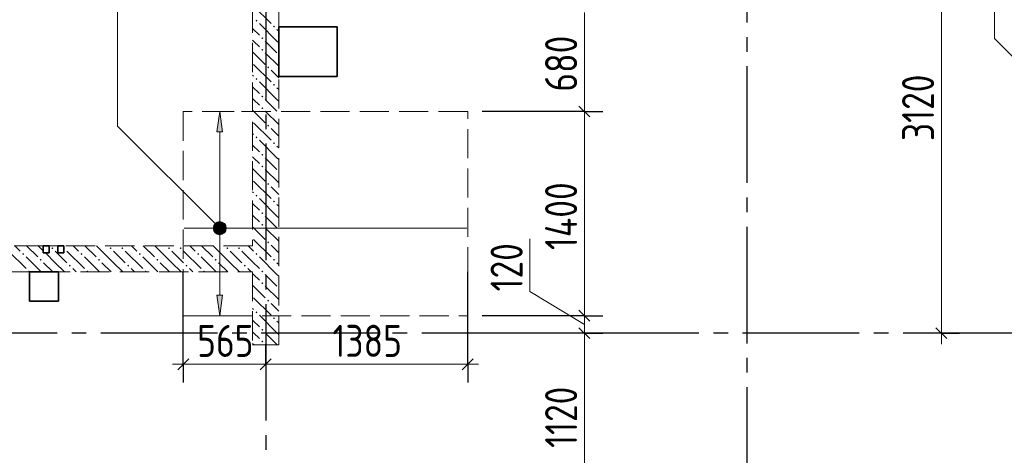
# Model space of a CAD drawing. Header units: millimetres. Extents: x 0 to 64958, y 0 to 42000.
# Tile 18 of 33: x 19953 to 26704, y 27962 to 30950. Entities that reach past the tile are written whole.
import ezdxf

# ---------------------------------------------------------------- set-up
doc = ezdxf.new("R2010")
doc.units = ezdxf.units.MM
doc.linetypes.add('______2', pattern=[270, 200, -70])
doc.linetypes.add('______5', pattern=[1100, 800, -100, 100, -100])
for name, color, linetype, lineweight in [('Standard', 7, 'Continuous', 25), ('ДОП Верх по Х', 7, 'Continuous', 25), ('Оси', 40, '______5', 18), ('Позиционная метка номер позиции', 7, 'Continuous', 13), ('Примечания', 7, 'Continuous', 25)]:
    doc.layers.add(name, color=color, linetype=linetype, lineweight=lineweight)
doc.layers.add('ЖБ Перекрытие верхний уровень', color=7, linetype='Continuous', lineweight=25, true_color=0xe0e0ff)
doc.layers.add('ЖБ Стена верхний уровень', color=7, linetype='Continuous', lineweight=25, true_color=0x006e00)
doc.styles.add('GOST 2.304-81', font='txt')

msp = doc.modelspace()

# ---------------------------------------------------------------- hatches: boundary and pattern name
at = {"layer": 'ДОП Верх по Х', "linetype": 'Continuous', "lineweight": 13, "transparency": 33554687}
for points in [[(21344.9, 30180), (21324.9, 30320), (21304.9, 30180)], [(21287.4, 29520), (21362.4, 29520), (21357.1, 29538.7)], [(21287.4, 29520), (21357.1, 29538.7), (21292.6, 29538.7)], [(21292.6, 29501.2), (21362.4, 29520), (21287.4, 29520)], [(21292.6, 29538.7), (21357.1, 29538.7), (21343.6, 29552.2)], [(21292.6, 29538.7), (21343.6, 29552.2), (21306.1, 29552.2)], [(21292.6, 29501.2), (21357.1, 29501.2), (21362.4, 29520)], [(21306.1, 29552.2), (21343.6, 29552.2), (21324.9, 29557.5)], [(21306.1, 29487.7), (21357.1, 29501.2), (21292.6, 29501.2)], [(21306.1, 29487.7), (21343.6, 29487.7), (21357.1, 29501.2)], [(21343.6, 29487.7), (21306.1, 29487.7), (21324.9, 29482.5)]]:
    msp.add_hatch(color=7, dxfattribs=at).paths.add_polyline_path(points)
msp.add_hatch(color=7, dxfattribs=at).paths.add_polyline_path([(21344.9, 29060), (21324.9, 28920), (21304.9, 29060)], flags=16)
at = {"layer": 'ЖБ Стена верхний уровень', "linetype": 'Continuous', "lineweight": 18, "transparency": 33554687}
for points in [[(21570.5, 30943.1), (21577, 30949.6), (21583.5, 30943.1), (21577, 30936.6)], [(21690.5, 30903.1), (21697, 30909.6), (21703.4, 30903.1), (21697, 30896.6)], [(21610.5, 30823.1), (21616.9, 30829.6), (21623.4, 30823.1), (21616.9, 30816.6)], [(21610.5, 30743.1), (21616.9, 30749.6), (21623.4, 30743.1), (21616.9, 30736.6)], [(21650.5, 30623.1), (21657, 30629.6), (21663.5, 30623.1), (21657, 30616.6)], [(21570.5, 30543.1), (21577, 30549.6), (21583.5, 30543.1), (21577, 30536.6)], [(21690.5, 30503.1), (21697, 30509.6), (21703.4, 30503.1), (21697, 30496.6)], [(21610.5, 30423.1), (21616.9, 30429.6), (21623.4, 30423.1), (21616.9, 30416.6)], [(21610.5, 30343.1), (21616.9, 30349.6), (21623.4, 30343.1), (21616.9, 30336.6)], [(21650.5, 30223.1), (21657, 30229.6), (21663.5, 30223.1), (21657, 30216.6)], [(21570.5, 30143.1), (21577, 30149.6), (21583.5, 30143.1), (21577, 30136.6)], [(21690.5, 30103.1), (21697, 30109.6), (21703.4, 30103.1), (21697, 30096.6)], [(21610.5, 30023.1), (21616.9, 30029.6), (21623.4, 30023.1), (21616.9, 30016.6)], [(21610.5, 29943.1), (21616.9, 29949.6), (21623.4, 29943.1), (21616.9, 29936.6)], [(21650.5, 29823.1), (21657, 29829.6), (21663.5, 29823.1), (21657, 29816.6)], [(21570.5, 29743.1), (21577, 29749.6), (21583.5, 29743.1), (21577, 29736.6)], [(21690.5, 29703.1), (21697, 29709.6), (21703.4, 29703.1), (21697, 29696.6)], [(21610.5, 29623.1), (21616.9, 29629.6), (21623.4, 29623.1), (21616.9, 29616.6)], [(21610.5, 29543.1), (21616.9, 29549.6), (21623.4, 29543.1), (21616.9, 29536.6)], [(20170.5, 29383.1), (20177, 29389.6), (20183.5, 29383.1), (20177, 29376.6)], [(20255, 29387.7), (20257, 29389.6), (20263.5, 29383.1), (20257, 29376.6), (20255, 29378.6)], [(20570.5, 29383.1), (20577, 29389.6), (20583.5, 29383.1), (20577, 29376.6)], [(20650.5, 29383.1), (20657, 29389.6), (20663.5, 29383.1), (20657, 29376.6)], [(20970.5, 29383.1), (20977, 29389.6), (20983.5, 29383.1), (20977, 29376.6)], [(21050.5, 29383.1), (21057, 29389.6), (21063.5, 29383.1), (21057, 29376.6)], [(21370.5, 29383.1), (21377, 29389.6), (21383.5, 29383.1), (21377, 29376.6)], [(21450.5, 29383.1), (21457, 29389.6), (21463.5, 29383.1), (21457, 29376.6)], [(21650.5, 29423.1), (21657, 29429.6), (21663.5, 29423.1), (21657, 29416.6)], [(19970.5, 29343.1), (19977, 29349.6), (19983.5, 29343.1), (19977, 29336.6)], [(20090.5, 29303.1), (20097, 29309.6), (20103.4, 29303.1), (20097, 29296.6)], [(20370.5, 29343.1), (20377, 29349.6), (20383.5, 29343.1), (20377, 29336.6)], [(20490.5, 29303.1), (20497, 29309.6), (20503.4, 29303.1), (20497, 29296.6)], [(20770.5, 29343.1), (20777, 29349.6), (20783.5, 29343.1), (20777, 29336.6)], [(20890.5, 29303.1), (20897, 29309.6), (20903.4, 29303.1), (20897, 29296.6)], [(21170.5, 29343.1), (21177, 29349.6), (21183.5, 29343.1), (21177, 29336.6)], [(21290.5, 29303.1), (21297, 29309.6), (21303.4, 29303.1), (21297, 29296.6)], [(21570.5, 29343.1), (21577, 29349.6), (21583.5, 29343.1), (21577, 29336.6)], [(21690.5, 29303.1), (21697, 29309.6), (21703.4, 29303.1), (21697, 29296.6)], [(20290.5, 29263.1), (20297, 29269.6), (20303.4, 29263.1), (20297, 29256.6)], [(20690.5, 29263.1), (20697, 29269.6), (20703.4, 29263.1), (20697, 29256.6)], [(21090.5, 29263.1), (21097, 29269.6), (21103.4, 29263.1), (21097, 29256.6)], [(21490.5, 29263.1), (21497, 29269.6), (21503.4, 29263.1), (21497, 29256.6)], [(20010.5, 29223.1), (20016.9, 29229.6), (20023.4, 29223.1), (20020.3, 29220), (20013.6, 29220)], [(20410.5, 29223.1), (20416.9, 29229.6), (20423.4, 29223.1), (20420.3, 29220), (20413.6, 29220)], [(20810.5, 29223.1), (20816.9, 29229.6), (20823.4, 29223.1), (20820.3, 29220), (20813.6, 29220)], [(21210.5, 29223.1), (21216.9, 29229.6), (21223.4, 29223.1), (21220.3, 29220), (21213.6, 29220)], [(21610.5, 29223.1), (21616.9, 29229.6), (21623.4, 29223.1), (21616.9, 29216.6)], [(21610.5, 29143.1), (21616.9, 29149.6), (21623.4, 29143.1), (21616.9, 29136.6)], [(21650.5, 29023.1), (21657, 29029.6), (21663.5, 29023.1), (21657, 29016.6)], [(21570.5, 28943.1), (21577, 28949.6), (21583.5, 28943.1), (21577, 28936.6)], [(21690.5, 28903.1), (21697, 28909.6), (21703.4, 28903.1), (21697, 28896.6)], [(21610.5, 28823.1), (21616.9, 28829.6), (21623.4, 28823.1), (21616.9, 28816.6)], [(21610.5, 28743.1), (21616.9, 28749.6), (21623.4, 28743.1), (21616.9, 28736.6)]]:
    msp.add_hatch(color=7, dxfattribs=at).paths.add_polyline_path(points, flags=16)
at = {"layer": 'Позиционная метка номер позиции', "linetype": 'Continuous', "lineweight": 13, "transparency": 33554687}
for points in [[(21293, 29488.2), (21336.3, 29563.3), (21281.6, 29508.5)], [(21281.6, 29508.5), (21336.3, 29563.3), (21313.4, 29563.3)], [(21281.6, 29508.5), (21313.4, 29563.3), (21281.6, 29531.5)], [(21281.6, 29531.5), (21313.4, 29563.3), (21293, 29551.8)], [(21293, 29488.2), (21356.7, 29551.8), (21336.3, 29563.3)], [(21313.4, 29476.7), (21356.7, 29551.8), (21293, 29488.2)], [(21313.4, 29476.7), (21368.1, 29531.5), (21356.7, 29551.8)], [(21336.3, 29476.7), (21368.1, 29531.5), (21313.4, 29476.7)], [(21336.3, 29476.7), (21368.1, 29508.5), (21368.1, 29531.5)], [(21368.1, 29508.5), (21336.3, 29476.7), (21356.7, 29488.2)]]:
    msp.add_hatch(color=7, dxfattribs=at).paths.add_polyline_path(points)

# ---------------------------------------------------------------- linework, layer by layer
at = {"layer": 'Standard', "color": 7, "linetype": 'Continuous', "lineweight": 13, "transparency": 33554687}
for p, q in [((23825.6, 30320), (23825.6, 31000)), ((23825.6, 28920), (23825.6, 30320)), ((23452, 29086.2), (23452, 29445.9)), ((23825.6, 28860), (23452, 29086.2)), ((23825.6, 28800), (23825.6, 28920)), ((23825.6, 27680), (23825.6, 28800)), ((26273, 28800), (26273, 28725)), ((21075, 28587.1), (21000, 28587.1)), ((21640, 28587.1), (21075, 28587.1)), ((23025, 28587.1), (21640, 28587.1)), ((23025, 28587.1), (23100, 28587.1))]:
    msp.add_line(p, q, dxfattribs=at)
at = {"layer": 'Standard', "color": 251, "linetype": 'Continuous', "lineweight": -3, "true_color": 0x656565, "transparency": 33554687}
for p, q in [((23825.6, 30320), (23700.6, 30320)), ((23825.6, 30320), (23950.6, 30320)), ((21075, 28587.1), (21075, 29220)), ((23825.6, 28920), (23700.6, 28920)), ((23825.6, 28920), (23950.6, 28920)), ((23825.6, 28800), (23700.6, 28800)), ((23825.6, 28800), (23950.6, 28800)), ((26273, 28800), (26148, 28800)), ((26273, 28800), (26398, 28800)), ((26273, 28800), (26273, 28800)), ((21075, 28587.1), (21075, 28712.1)), ((21640, 28587.1), (21640, 28712.1)), ((23025, 28587.1), (23025, 28712.1)), ((21075, 28587.1), (21075, 28462.1)), ((21640, 28587.1), (21640, 28462.1)), ((23025, 28587.1), (23025, 28462.1))]:
    msp.add_line(p, q, dxfattribs=at)
at = {"layer": 'Standard', "color": 7, "linetype": 'Continuous', "lineweight": 25, "transparency": 33554687}
for p, q in [((23863.1, 30282.5), (23788.1, 30357.5)), ((23863.1, 28882.5), (23788.1, 28957.5)), ((23863.1, 28762.5), (23788.1, 28837.5)), ((26235.5, 28837.5), (26310.5, 28762.5)), ((21112.5, 28624.6), (21037.5, 28549.6)), ((21677.5, 28624.6), (21602.5, 28549.6)), ((23062.5, 28624.6), (22987.5, 28549.6))]:
    msp.add_line(p, q, dxfattribs=at)
at = {"layer": 'Standard', "color": 7, "linetype": 'Continuous', "lineweight": 13, "transparency": 33554687}
msp.add_lwpolyline([(26273, 31920), (26273, 30021.7), (26273, 30021.7), (26273, 28800)], dxfattribs=at)
at = {"layer": 'Standard', "color": 251, "linetype": 'Continuous', "lineweight": -3, "true_color": 0x656565, "transparency": 33554687}
for points in [[(23825.6, 30320), (23808.6, 30320), (23808.6, 30320), (23808.6, 30320), (23808.6, 30320), (23584.8, 30320), (23584.8, 30320), (23125, 30320)], [(23025, 28587.1), (23025, 28948.5), (23025, 28948.5), (23025, 29220)], [(23825.6, 28920), (23808.6, 28920), (23808.6, 28920), (23808.6, 28920), (23808.6, 28920), (23808.6, 28920), (23808.6, 28920), (23651, 28920), (23651, 28920), (23449.3, 28920), (23449.3, 28920), (23125, 28920)], [(23825.6, 28800), (23808.6, 28800), (23808.6, 28800), (23808.6, 28800), (23808.6, 28800), (23808.6, 28800), (23808.6, 28800), (23656.6, 28800), (23656.6, 28800), (23462.3, 28800), (23462.3, 28800), (23264.3, 28800)], [(21640, 28587.1), (21640, 28604.1), (21640, 28604.1), (21640, 28700)]]:
    msp.add_lwpolyline(points, dxfattribs=at)
at = {"layer": 'ДОП Верх по Х', "color": 251, "linetype": 'Continuous', "lineweight": 13, "true_color": 0x494949, "transparency": 33554687}
for p, q in [((21324.9, 30320), (21224.9, 30320)), ((21324.9, 30320), (21304.9, 30180)), ((21344.9, 30180), (21324.9, 30320)), ((21324.9, 30320), (21424.9, 30320)), ((21324.9, 30320), (21324.9, 30320)), ((21304.9, 30180), (21344.9, 30180)), ((21324.9, 29550), (21324.9, 30180)), ((21287.4, 29520), (21287.4, 29520)), ((21362.4, 29520), (21362.4, 29520)), ((21324.9, 29060), (21324.9, 29490)), ((21324.9, 28920), (21304.9, 29060)), ((21304.9, 29060), (21344.9, 29060)), ((21344.9, 29060), (21324.9, 28920)), ((21324.9, 28920), (21224.9, 28920)), ((21324.9, 28920), (21424.9, 28920)), ((21324.9, 28920), (21324.9, 28920))]:
    msp.add_line(p, q, dxfattribs=at)
at = {"layer": 'ДОП Верх по Х', "color": 7, "linetype": 'Continuous', "lineweight": 18, "transparency": 33554687}
msp.add_line((21081, 29520), (23019, 29520), dxfattribs=at)
at = {"layer": 'ДОП Верх по Х', "color": 251, "linetype": 'Continuous', "lineweight": 13, "true_color": 0x494949, "transparency": 33554687}
msp.add_circle((21324.9, 29520), 37.5, dxfattribs=at)
at = {"layer": 'ЖБ Перекрытие верхний уровень', "color": 7, "linetype": 'Continuous', "lineweight": 35, "transparency": 33554687}
for p, q in [((22130, 30900), (21730, 30900)), ((21730, 30900), (21730, 30560)), ((22130, 30560), (22130, 30900)), ((21730, 30560), (22130, 30560)), ((20155, 29400), (20115, 29400)), ((20115, 29400), (20115, 29350)), ((20155, 29350), (20155, 29400)), ((20255, 29400), (20215, 29400)), ((20215, 29400), (20215, 29350)), ((20255, 29350), (20255, 29400)), ((20115, 29350), (20155, 29350)), ((20215, 29350), (20255, 29350)), ((20220, 29220), (20020, 29220)), ((20020, 29220), (20020, 29020)), ((20220, 29020), (20220, 29220)), ((20020, 29020), (20220, 29020))]:
    msp.add_line(p, q, dxfattribs=at)
at = {"layer": 'ЖБ Стена верхний уровень', "color": 251, "linetype": '______2', "lineweight": 13, "true_color": 0x656565, "transparency": 33554687}
for p, q in [((21550, 34300), (21550, 29400)), ((21730, 28720), (21730, 34300)), ((20115, 29400), (19020, 29400)), ((20115, 29400), (20115, 29350)), ((20155, 29350), (20155, 29400)), ((20215, 29400), (20155, 29400)), ((20215, 29400), (20215, 29350)), ((20255, 29350), (20255, 29400)), ((21550, 29400), (20255, 29400)), ((20115, 29350), (20155, 29350)), ((20215, 29350), (20255, 29350)), ((19020, 29220), (21550, 29220)), ((21550, 29220), (21550, 28720)), ((21550, 28720), (21730, 28720))]:
    msp.add_line(p, q, dxfattribs=at)
at = {"layer": 'ЖБ Стена верхний уровень', "color": 9, "linetype": 'Continuous', "lineweight": 18, "true_color": 0xc7c7c7, "transparency": 33554687}
for p, q in [((21557, 31043.1), (21677, 30923.1)), ((21716.9, 30803.1), (21597, 30923.1)), ((21550, 30890.1), (21597, 30843.1)), ((21716.9, 30883.1), (21730, 30870.1)), ((21557, 30803.1), (21550, 30810.1)), ((21597, 30763.1), (21557, 30803.1)), ((21637, 30803.1), (21716.9, 30723.1)), ((21716.9, 30803.1), (21730, 30790.1)), ((21550, 30730.1), (21637, 30643.1)), ((21637, 30723.1), (21730, 30630.1)), ((21557, 30643.1), (21677, 30523.1)), ((21730, 30550.1), (21677, 30603.1)), ((21550, 30570.1), (21557, 30563.1)), ((21716.9, 30403.1), (21597, 30523.1)), ((21550, 30490.1), (21597, 30443.1)), ((21716.9, 30483.1), (21730, 30470.1)), ((21557, 30403.1), (21550, 30410.1)), ((21597, 30363.1), (21557, 30403.1)), ((21637, 30403.1), (21716.9, 30323.1)), ((21716.9, 30403.1), (21730, 30390.1)), ((21550, 30330.1), (21637, 30243.1)), ((21637, 30323.1), (21730, 30230.1)), ((21557, 30243.1), (21677, 30123.1)), ((21730, 30150.1), (21677, 30203.1)), ((21550, 30170.1), (21557, 30163.1)), ((21716.9, 30003.1), (21597, 30123.1)), ((21550, 30090.1), (21597, 30043.1)), ((21716.9, 30083.1), (21730, 30070.1)), ((21557, 30003.1), (21550, 30010.1)), ((21597, 29963.1), (21557, 30003.1)), ((21637, 30003.1), (21716.9, 29923.1)), ((21716.9, 30003.1), (21730, 29990.1)), ((21550, 29930.1), (21637, 29843.1)), ((21637, 29923.1), (21730, 29830.1)), ((21557, 29843.1), (21677, 29723.1)), ((21730, 29750.1), (21677, 29803.1)), ((21550, 29770.1), (21557, 29763.1)), ((21716.9, 29603.1), (21597, 29723.1)), ((21550, 29690.1), (21597, 29643.1)), ((21716.9, 29683.1), (21730, 29670.1)), ((21557, 29603.1), (21550, 29610.1)), ((21597, 29563.1), (21557, 29603.1)), ((21637, 29603.1), (21716.9, 29523.1)), ((21716.9, 29603.1), (21730, 29590.1)), ((21550, 29530.1), (21637, 29443.1)), ((21637, 29523.1), (21730, 29430.1)), ((21557, 29443.1), (21677, 29323.1)), ((19920.1, 29400), (19957, 29363.1)), ((20000.1, 29400), (20077, 29323.1)), ((20115, 29365.1), (20080.1, 29400)), ((20320.1, 29400), (20357, 29363.1)), ((20400.1, 29400), (20477, 29323.1)), ((20597, 29283.1), (20480.1, 29400)), ((20720.1, 29400), (20757, 29363.1)), ((20800.1, 29400), (20877, 29323.1)), ((20997, 29283.1), (20880.1, 29400)), ((21120.1, 29400), (21157, 29363.1)), ((21200.1, 29400), (21277, 29323.1)), ((21397, 29283.1), (21280.1, 29400)), ((21520.1, 29400), (21550, 29370.1)), ((21550, 29370.1), (21557, 29363.1)), ((21730, 29350.1), (21677, 29403.1)), ((19877, 29363.1), (19997, 29243.1)), ((20100.1, 29220), (19997, 29323.1)), ((20197, 29283.1), (20130.1, 29350)), ((20197, 29363.1), (20277, 29283.1)), ((20277, 29363.1), (20397, 29243.1)), ((20500.1, 29220), (20397, 29323.1)), ((20597, 29363.1), (20677, 29283.1)), ((20677, 29363.1), (20797, 29243.1)), ((20900.1, 29220), (20797, 29323.1)), ((20997, 29363.1), (21077, 29283.1)), ((21077, 29363.1), (21197, 29243.1)), ((21300.1, 29220), (21197, 29323.1)), ((21397, 29363.1), (21477, 29283.1)), ((21477, 29363.1), (21550, 29290.1)), ((21716.9, 29203.1), (21597, 29323.1)), ((20116.9, 29283.1), (20180.1, 29220)), ((20197, 29283.1), (20260.1, 29220)), ((20340.1, 29220), (20316.9, 29243.1)), ((20516.9, 29283.1), (20580.1, 29220)), ((20597, 29283.1), (20660.1, 29220)), ((20740.1, 29220), (20716.9, 29243.1)), ((20916.9, 29283.1), (20980.1, 29220)), ((20997, 29283.1), (21060.1, 29220)), ((21140.1, 29220), (21116.9, 29243.1)), ((21316.9, 29283.1), (21380.1, 29220)), ((21397, 29283.1), (21460.1, 29220)), ((21540.1, 29220), (21516.9, 29243.1)), ((21550, 29290.1), (21597, 29243.1)), ((21716.9, 29283.1), (21730, 29270.1)), ((21557, 29203.1), (21550, 29210.1)), ((21597, 29163.1), (21557, 29203.1)), ((21637, 29203.1), (21716.9, 29123.1)), ((21716.9, 29203.1), (21730, 29190.1)), ((21550, 29130.1), (21637, 29043.1)), ((21637, 29123.1), (21730, 29030.1)), ((21557, 29043.1), (21677, 28923.1)), ((21550, 28970.1), (21557, 28963.1)), ((21730, 28950.1), (21677, 29003.1)), ((21716.9, 28803.1), (21597, 28923.1)), ((21550, 28890.1), (21597, 28843.1)), ((21716.9, 28883.1), (21730, 28870.1)), ((21557, 28803.1), (21550, 28810.1)), ((21597, 28763.1), (21557, 28803.1)), ((21637, 28803.1), (21716.9, 28723.1)), ((21716.9, 28803.1), (21730, 28790.1)), ((21550, 28730.1), (21560.1, 28720)), ((21637, 28723.1), (21640.1, 28720))]:
    msp.add_line(p, q, dxfattribs=at)
at = {"layer": 'Оси', "color": 8, "linetype": '______5', "lineweight": -3, "transparency": 33554687}
for p, q in [((21640, 38900), (21640, 15270)), ((24940, 35030), (24940, 15270)), ((49910, 28800), (4600, 28800))]:
    msp.add_line(p, q, dxfattribs=at)
at = {"layer": 'Позиционная метка номер позиции', "color": 7, "linetype": 'Continuous', "lineweight": 13, "transparency": 33554687}
for p, q in [((21293, 29551.8), (21293, 29551.8)), ((21356.7, 29551.8), (21356.7, 29551.8)), ((21293, 29488.2), (21293, 29488.2)), ((21356.7, 29488.2), (21356.7, 29488.2))]:
    msp.add_line(p, q, dxfattribs=at)
for points in [[(21324.9, 29520), (20624.9, 30220), (20624.9, 37030), (23124.9, 37030)], [(27138, 30320), (26638, 30820), (26638, 33120), (29138, 33120)]]:
    msp.add_lwpolyline(points, dxfattribs=at)
msp.add_circle((21324.9, 29520), 45, dxfattribs=at)
at = {"layer": 'Примечания', "color": 7, "linetype": '______2', "lineweight": 18, "transparency": 33554687}
for p, q in [((23025, 30320), (21075, 30320)), ((21075, 30320), (21075, 28920)), ((23025, 28920), (23025, 30320)), ((21075, 28920), (23025, 28920))]:
    msp.add_line(p, q, dxfattribs=at)

# ---------------------------------------------------------------- texts
at = {"layer": 'Standard', "color": 7, "linetype": 'Continuous', "lineweight": 25, "transparency": 33554687, "char_height": 220, "attachment_point": 7, "rotation": 90, "style": 'GOST 2.304-81'}
for s, insert, width in [('680', (23775.6, 30456.7), 531.967), ('3120', (26223, 30117.6), 610.159), ('1400', (23775.5, 29369.8), 625.735), ('120', (23402, 29086.2), 485.085), ('1120', (23775.5, 28013.2), 578.848)]:
    msp.add_mtext(s, dxfattribs=dict(at, insert=insert, width=width))
at = {"layer": 'Standard', "color": 7, "linetype": 'Continuous', "lineweight": 25, "transparency": 33554687, "char_height": 220, "attachment_point": 7, "style": 'GOST 2.304-81'}
for s, insert, width in [('565', (21169.9, 28637.1), 500.826), ('1385', (22098, 28637.1), 594.595)]:
    msp.add_mtext(s, dxfattribs=dict(at, insert=insert, width=width))

doc.saveas('drawing.dxf')
